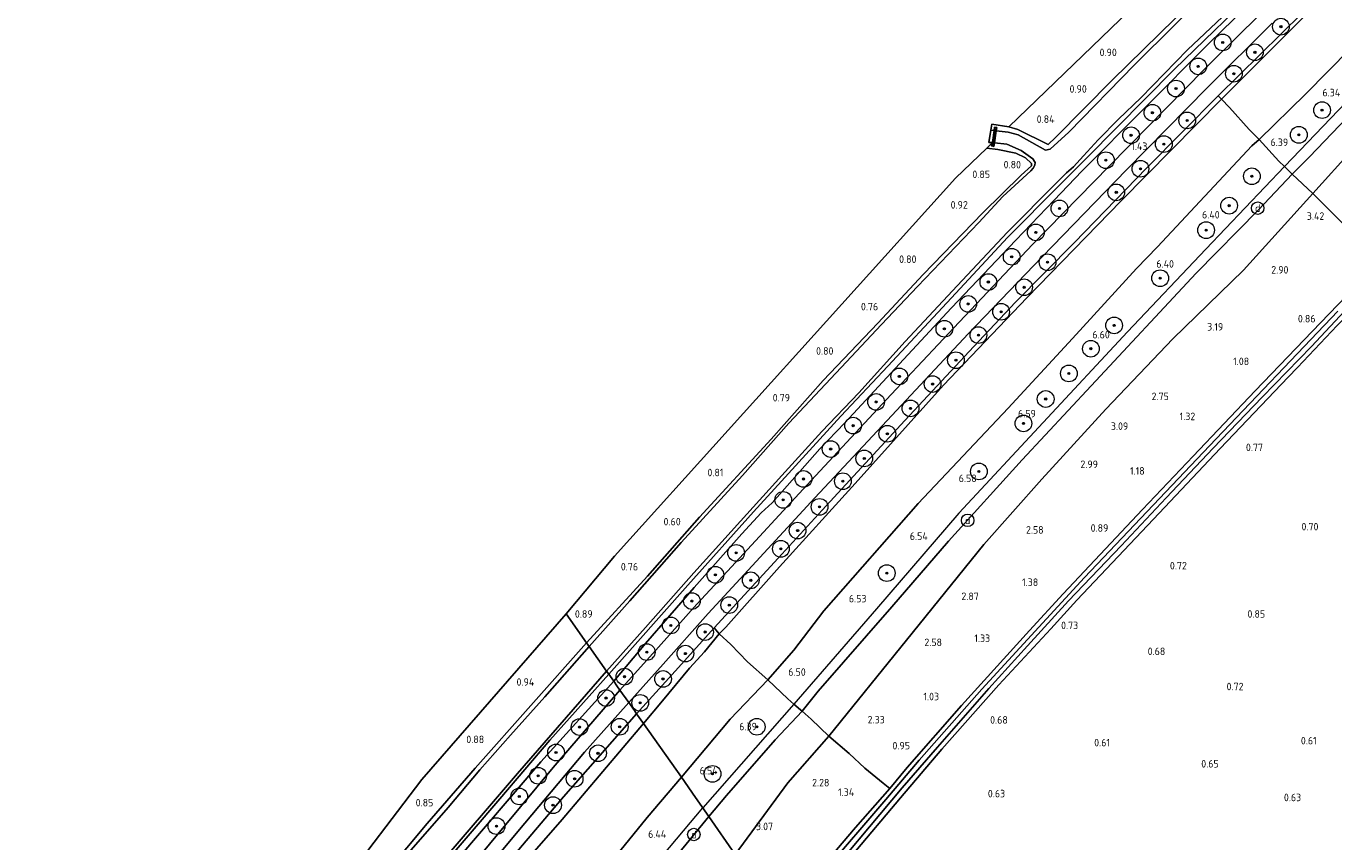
# Model space of a CAD drawing. Extents: x 130905 to 137824, y 412333 to 417928.
# Tile 161 of 256: x 133443 to 133756, y 415127 to 415322. Entities that reach past the tile are written whole.
import ezdxf
from ezdxf.enums import TextEntityAlignment as Align
from ezdxf.lldxf.tags import DXFTag

# ---------------------------------------------------------------- set-up
doc = ezdxf.new("R2010")
doc.units = 0
for name, color, linetype, lineweight in [('B-ME-GR-BOOM-S', 90, 'Continuous', 25), ('B-ME-GR-BOUWLAND_AKKERBOUW-GV', 80, 'Continuous', 13), ('B-ME-GR-GRAS-GV', 60, 'Continuous', 13), ('B-ME-GW-TALUD_KRUIN-G', 90, 'Continuous', 18), ('B-ME-GW-TALUD_TEEN-G', 90, 'Continuous', 18), ('B-ME-IE-MEUBILAIR_DIJKPAAL-S', 7, 'Continuous', 25), ('B-ME-IE-TERREINAFSCHEIDING_DOORGANG-G', 210, 'Continuous', 18), ('B-ME-IE-TERREINAFSCHEIDING_KUNSTMATIG_HEKWERK-G', 20, 'IE-TERREINAFSCHEIDING-KUNSTMATIG', 18), ('B-ME-KG-GRENS_OPNAME-G', 210, 'KG-OPNAME', 18), ('B-ME-KW-KUNSTWERK_STUW-G', 170, 'Continuous', 18), ('B-ME-KW-KUNSTWERK_STUW-GV', 170, 'Continuous', 18), ('B-ME-OG-WATER_SLOOT-G', 120, 'Continuous', 18), ('B-ME-OG-WATER_SLOOT-GV', 120, 'Continuous', 18), ('B-ME-VH-VERHARDING_ASFALT-GV', 252, 'Continuous', 18), ('B-ME-WH-WINTERBED-G', 150, 'WH-WINTERBED', 18), ('X-XX-AL-HOOGTELABEL-S', 7, 'Continuous', 25)]:
    doc.layers.add(name, color=color, linetype=linetype, lineweight=lineweight)
doc.styles.add('NLCS-ISO', font='NLCS-ISO.ttf')
doc.styles.add('NLCS-ISO-ANNOTATIVE-T18', font='NLCS-ISO.ttf', dxfattribs={"height": 1.8})
doc.styles.get("Standard").update_dxf_attribs({"font": 'arial.ttf'})
doc.linetypes.add('IE-TERREINAFSCHEIDING-KUNSTMATIG', pattern='A,4,[82,NLCS.SHX,S=0.75,R=90,X=0,Y=0],4,-2', length=10)
tags = doc.linetypes.add('KG-OPNAME', pattern='A,5.5,-2,["O",Standard,S=1.8,R=0,X=-0.5,Y=-0.9],-2,5.5,-2,[5,NLCS.SHX,S=0.75,R=0,X=0,Y=0],-2', length=19).pattern_tags.tags
tags[6] = DXFTag(74, 10)
tags = doc.linetypes.add('WH-WINTERBED', pattern='A,6,-3.5,["WB",Standard,S=1.8,R=0,X=-1.5,Y=-0.9],-3.5,6,-3.5,6,-3.5,6,-3.5,6,-3.5', length=51).pattern_tags.tags
tags[6] = DXFTag(74, 10)

# ---------------------------------------------------------------- blocks, each defined once
blk = doc.blocks.new('SAL-HOOGTELABEL-SO')
at = {"color": 0, "linetype": 'ByBlock', "lineweight": -2, "style": 'NLCS-ISO-ANNOTATIVE-T18'}
blk.add_attdef('HOOGTE', text='', height=1.8, dxfattribs=at).set_placement((2.79, 0), align=Align.RIGHT)
blk = doc.blocks.new('SGR-BOOM_01-SO')
at = {"linetype": 'ByBlock', "lineweight": 18}
h = blk.add_hatch(color=0, dxfattribs=at)
h.dxf.hatch_style = 1
edge = h.paths.add_edge_path()
edge.add_arc((0, 0), 0.25, 0, 360)
at = {"color": 0, "linetype": 'ByBlock', "lineweight": 18}
for radius in [2, 0.25]:
    blk.add_circle((0, 0), radius, dxfattribs=at)
blk = doc.blocks.new('SIE-DIJKPAAL-SO')
at = {"color": 0, "linetype": 'ByBlock', "lineweight": 18}
blk.add_circle((0, 0), 1.5, dxfattribs=at)
at = {"color": 0, "linetype": 'ByBlock', "lineweight": 18, "style": 'NLCS-ISO'}
blk.add_text('d', height=1.8, dxfattribs=at).set_placement((0, 0), align=Align.MIDDLE_CENTER)

msp = doc.modelspace()

# ---------------------------------------------------------------- linework, layer by layer
at = {"layer": 'B-ME-GR-BOUWLAND_AKKERBOUW-GV'}
msp.add_polyline3d([(133689.002, 415295.641, 0.689), (133687.315, 415294.028, 0.583), (133680.023, 415297.55, 0.741), (133677.84, 415298.223, 0.85), (133731.102, 415349.59, 0.898), (133735.974, 415342.485, 0.837), (133717.583, 415324.077, 0.659), (133702.725, 415309.44, 0.691)], close=True, dxfattribs=at)
at = {"layer": 'B-ME-GR-GRAS-GV'}
for points in [[(133751.082, 415327.135, 1.561), (133728.815, 415304.806, 1.518), (133728.006, 415305.659, 1.468), (133748.127, 415325.407, 1.506), (133763.159, 415339.714, 1.543), (133774.34, 415350.343, 1.543), (133791.361, 415366.21, 1.543), (133804.196, 415377.981, 1.456), (133820.339, 415392.799, 1.531), (133833.405, 415404.795, 1.518), (133834.008, 415403.991, 1.554), (133816.652, 415388.755, 1.538), (133790.882, 415364.976, 1.541), (133772.24, 415347.45, 1.587)], [(133748.899, 415306.001, 6.22), (133737.801, 415295.149, 6.248), (133735.426, 415297.593, 5.443), (133730.716, 415302.812, 2.668), (133728.815, 415304.806, 1.518), (133751.082, 415327.135, 1.561), (133772.24, 415347.45, 1.587), (133790.882, 415364.976, 1.541), (133816.652, 415388.755, 1.538), (133834.008, 415403.991, 1.554), (133841.064, 415394.111, 6.3), (133820.934, 415375.252, 6.402), (133801.082, 415356.997, 6.324), (133781.231, 415338.742, 6.246), (133765.065, 415322.371, 6.233)], [(133749.859, 415291.036, 6.242), (133745.711, 415286.847, 6.121), (133745.417, 415287.175, 6.121), (133743.867, 415288.7, 6.198), (133742.532, 415290.012, 6.265), (133737.801, 415295.149, 6.248), (133748.899, 415306.001, 6.22), (133765.065, 415322.371, 6.233), (133781.231, 415338.742, 6.246), (133801.082, 415356.997, 6.324), (133820.934, 415375.252, 6.402), (133841.064, 415394.111, 6.3), (133846.695, 415386.229, 6.389), (133832.289, 415373, 6.445), (133816.628, 415358.321, 6.282), (133800.968, 415343.642, 6.118), (133796.086, 415339.004, 6.103), (133775.798, 415318.485, 6.128), (133760.676, 415302.29, 6.214)], [(133760.367, 415292.972, 4.256), (133750.632, 415282.28, 4.331), (133745.711, 415286.847, 6.121), (133749.859, 415291.036, 6.242), (133760.676, 415302.29, 6.214), (133775.798, 415318.485, 6.128), (133796.086, 415339.004, 6.103), (133800.968, 415343.642, 6.118), (133816.628, 415358.321, 6.282), (133832.289, 415373, 6.445), (133846.695, 415386.229, 6.389), (133850.209, 415381.397, 4.318), (133828.548, 415361.554, 4.168), (133807.27, 415339.519, 3.618), (133788.224, 415321.113, 3.756), (133772.89, 415305.328, 4.043)], [(133610.105, 415178.447, 1.347), (133608.47, 415176.81, 1.245), (133607.256, 415178.288, 1.258), (133622.604, 415194.966, 1.349), (133633.148, 415206.458, 1.48), (133652.954, 415227.879, 1.559), (133669.46, 415245.643, 1.579), (133679.494, 415256.242, 1.589), (133693.471, 415270.438, 1.589), (133710.877, 415288.381, 1.595), (133728.006, 415305.659, 1.468), (133728.815, 415304.806, 1.518), (133704.801, 415280.533, 1.516), (133682.178, 415257.267, 1.606), (133662.245, 415236.333, 1.613), (133641.073, 415212.799, 1.45), (133622.939, 415192.869, 1.352)], [(133626.372, 415172.938, 6.229), (133620.132, 415165.809, 6.242), (133615.259, 415170.14, 4.507), (133611.251, 415174.244, 2.434), (133608.47, 415176.81, 1.245), (133610.105, 415178.447, 1.347), (133622.939, 415192.869, 1.352), (133641.073, 415212.799, 1.45), (133662.245, 415236.333, 1.613), (133682.178, 415257.267, 1.606), (133704.801, 415280.533, 1.516), (133728.815, 415304.806, 1.518), (133730.716, 415302.812, 2.668), (133735.426, 415297.593, 5.443), (133737.801, 415295.149, 6.248), (133736.075, 415293.642, 6.229), (133713.445, 415269.471, 6.407), (133708.45, 415264.262, 6.369), (133693.084, 415247.575, 6.365), (133677.718, 415230.888, 6.361), (133656.165, 415208.05, 6.285), (133633.546, 415182.305, 6.25)], [(133591.324, 415190.607, 0.512), (133576.724, 415174.633, 0.537), (133571.845, 415181.647, 0.75), (133583.417, 415195.446, 0.828), (133665.076, 415285.913, 0.765), (133672.573, 415293.144, 0.695), (133675.241, 415292.79, 0.771), (133679.535, 415291.882, 0.733), (133681.874, 415290.826, 0.649), (133683.324, 415289.405, 0.587), (133683.272, 415288.87, 0.599), (133680.815, 415286.637, 0.599), (133671.657, 415277.601, 0.712), (133657.375, 415262.837, 0.549), (133646.496, 415251.216, 0.599), (133633.367, 415237.462, 0.637), (133620.94, 415223.424, 0.512), (133603.744, 415204.735, 0.537)], [(133673.749, 415293.634, 0.849), (133674.272, 415293.547, 0.849), (133674.409, 415294.414, -0.176), (133677.394, 415294.103, -0.176), (133680.842, 415292.543, -0.176), (133683.606, 415290.521, -0.176), (133684.185, 415289.664, -0.176), (133684.097, 415289.025, -0.176), (133683.666, 415288.358, -0.176), (133683.16, 415287.706, -0.176), (133676.461, 415281.538, -0.176), (133670.674, 415275.299, -0.176), (133655.984, 415259.959, -0.176), (133647.333, 415250.894, -0.176), (133637.669, 415240.624, -0.176), (133625.205, 415227.247, -0.176), (133614.063, 415214.707, -0.176), (133599.377, 415198.73, -0.176), (133587.065, 415184.747, -0.176), (133577.381, 415173.817, -0.176), (133576.724, 415174.633, 0.537), (133591.324, 415190.607, 0.512), (133603.744, 415204.735, 0.537), (133620.94, 415223.424, 0.512), (133633.367, 415237.462, 0.637), (133646.496, 415251.216, 0.599), (133657.375, 415262.837, 0.549), (133671.657, 415277.601, 0.712), (133680.815, 415286.637, 0.599), (133683.272, 415288.87, 0.599), (133683.324, 415289.405, 0.587), (133681.874, 415290.826, 0.649), (133679.535, 415291.882, 0.733), (133675.241, 415292.79, 0.771), (133672.573, 415293.144, 0.695), (133673.941, 415294.463, -0.176)], [(133632.23, 415163.135, 6.281), (133628.335, 415158.311, 6.299), (133627.963, 415158.627, 6.301), (133626.401, 415159.995, 6.33), (133624.922, 415161.29, 6.358), (133620.132, 415165.809, 6.242), (133626.372, 415172.938, 6.229), (133633.546, 415182.305, 6.25), (133656.165, 415208.05, 6.285), (133677.718, 415230.888, 6.361), (133693.084, 415247.575, 6.365), (133708.45, 415264.262, 6.369), (133713.445, 415269.471, 6.407), (133736.075, 415293.642, 6.229), (133737.801, 415295.149, 6.248), (133742.532, 415290.012, 6.265), (133743.867, 415288.7, 6.198), (133745.417, 415287.175, 6.121), (133745.711, 415286.847, 6.121), (133737.652, 415278.315, 6.203), (133722.743, 415263.189, 6.225), (133697.595, 415236.229, 6.31), (133681.034, 415218.514, 6.339), (133663.416, 415199.008, 6.316), (133649.863, 415183.292, 6.25)], [(133653.335, 415175.281, 3.807), (133634.764, 415152.308, 3.384), (133630.503, 415156.406, 5.277), (133628.335, 415158.311, 6.299), (133632.23, 415163.135, 6.281), (133649.863, 415183.292, 6.25), (133663.416, 415199.008, 6.316), (133681.034, 415218.514, 6.339), (133697.595, 415236.229, 6.31), (133722.743, 415263.189, 6.225), (133737.652, 415278.315, 6.203), (133745.711, 415286.847, 6.121), (133750.632, 415282.28, 4.331), (133734.07, 415263.89, 4.093), (133717.132, 415247.441, 4.131), (133701.102, 415230.582, 4.206), (133685.791, 415213.874, 4.118), (133671.905, 415198.254, 4.231)], [(133394.481, 414953.262, 0.955), (133392.478, 414953.254, 1.016), (133416.989, 414983.892, 0.956), (133537.319, 415141.926, 0.89), (133571.845, 415181.647, 0.75), (133576.724, 415174.633, 0.537), (133563.395, 415159.651, 0.612), (133550.078, 415144.645, 0.612), (133538.596, 415131.404, 0.474), (133524.329, 415114.44, 0.499), (133515.643, 415104.02, 0.512), (133506.182, 415091.924, 0.499), (133495.909, 415079.635, 0.674), (133478.963, 415058.492, 0.744), (133459.797, 415033.548, 0.775), (133443.35, 415011.837, 0.757), (133427.069, 414989.707, 0.68), (133414.518, 414972.267, 0.691), (133400.16, 414953.283, 0.784)], [(133594.942, 415160.812, 1.293), (133590.369, 415155.341, 1.288), (133588.714, 415157.691, 1.319), (133599.469, 415169.523, 1.373), (133607.256, 415178.288, 1.258), (133608.47, 415176.81, 1.245), (133605.009, 415172.518, 1.354), (133601.356, 415168.624, 1.355)], [(133611.155, 415156.419, 6.217), (133599.429, 415142.475, 6.326), (133590.369, 415155.341, 1.288), (133594.942, 415160.812, 1.293), (133601.356, 415168.624, 1.355), (133605.009, 415172.518, 1.354), (133608.47, 415176.81, 1.245), (133611.251, 415174.244, 2.434), (133615.259, 415170.14, 4.507), (133620.132, 415165.809, 6.242)], [(133610.277, 415138.09, 6.279), (133606.048, 415133.076, 6.265), (133602.819, 415137.66, 6.473), (133599.429, 415142.475, 6.326), (133611.155, 415156.419, 6.217), (133620.132, 415165.809, 6.242), (133624.922, 415161.29, 6.358), (133626.401, 415159.995, 6.33), (133627.963, 415158.627, 6.301), (133628.335, 415158.311, 6.299), (133621.919, 415151.464, 6.353)], [(133624.951, 415141.168, 3.34), (133612.31, 415123.999, 3.065), (133606.048, 415133.076, 6.265), (133610.277, 415138.09, 6.279), (133621.919, 415151.464, 6.353), (133628.335, 415158.311, 6.299), (133630.503, 415156.406, 5.277), (133634.764, 415152.308, 3.384)], [(133641.15, 415130.422, 0.64), (133622.958, 415109.061, 0.698), (133618.599, 415115.251, 1.126), (133612.31, 415123.999, 3.065), (133624.951, 415141.168, 3.34), (133634.764, 415152.308, 3.384), (133639.594, 415148.16, 2.146), (133643.387, 415144.698, 1.186), (133647.774, 415141.095, 0.877), (133649.355, 415139.784, 0.658)]]:
    msp.add_polyline3d(points, close=True, dxfattribs=at)
for points in [[(133739.034, 415332.819, 0.576), (133717.519, 415312.027, 0.601), (133696.593, 415290.898, 0.539), (133689.925, 415284.155, 0.551), (133677.663, 415271.84, 0.589), (133663.012, 415256.046, 0.614), (133648.87, 415240.952, 0.539), (133637.66, 415228.921, 0.576), (133616.678, 415206.024, 0.326), (133600.979, 415188.509, 0.364), (133582.05, 415167.135, 0.518), (133581.525, 415167.881, -0.176), (133590.816, 415178.339, -0.176), (133602.387, 415191.454, -0.176), (133613.606, 415203.776, -0.176), (133623.462, 415214.761, -0.176), (133633.04, 415225.279, -0.176), (133641.903, 415234.558, -0.176), (133653.069, 415246.794, -0.176), (133665.514, 415260.13, -0.176), (133677.577, 415273.027, -0.176), (133689.343, 415284.903, -0.176), (133691.638, 415287.176, -0.176), (133693.319, 415288.614, -0.176), (133695.71, 415291.273, -0.176), (133699.243, 415295.137, -0.176), (133704.111, 415300.045, -0.176), (133709.471, 415305.163, -0.176), (133720.64, 415316.636, -0.176), (133745.617, 415340.266, -0.176)], [(133829.523, 415325.099, 0.739), (133823.102, 415319.147, 0.697), (133808.709, 415306.095, 0.725), (133791.854, 415290.49, 0.728), (133782.496, 415281.327, 0.735), (133779.312, 415278.257, 0.733), (133771.693, 415270.966, 0.721), (133766.846, 415266.262, 0.683), (133764.408, 415268.531, 0.836), (133761.789, 415271.342, 0.924), (133758.196, 415274.731, 2.162), (133750.632, 415282.28, 4.331), (133760.367, 415292.972, 4.256), (133772.89, 415305.328, 4.043), (133788.224, 415321.113, 3.756), (133807.27, 415339.519, 3.618)], [(133743.509, 415335.526, 1.316), (133725.854, 415318.243, 1.321), (133710.305, 415302.625, 1.357), (133695.316, 415287.614, 1.378), (133688.718, 415280.662, 1.336), (133679.526, 415271.059, 1.364), (133664.121, 415254.901, 1.481), (133654.679, 415244.738, 1.469), (133638.573, 415227.382, 1.474), (133632.572, 415221.104, 1.464), (133621.214, 415208.209, 1.397), (133618.58, 415205.83, 1.232), (133613.913, 415200.764, 1.314), (133602.515, 415187.926, 1.357), (133590.882, 415174.538, 1.413), (133583.241, 415165.464, 1.349), (133582.05, 415167.135, 0.518), (133600.979, 415188.509, 0.364), (133616.678, 415206.024, 0.326), (133637.66, 415228.921, 0.576), (133648.87, 415240.952, 0.539), (133663.012, 415256.046, 0.614), (133677.663, 415271.84, 0.589), (133689.925, 415284.155, 0.551), (133696.593, 415290.898, 0.539), (133717.519, 415312.027, 0.601), (133739.034, 415332.819, 0.576)], [(133743.353, 415330.282, 1.406), (133733.908, 415321.101, 1.343), (133724.689, 415312.056, 1.317), (133701.92, 415288.816, 1.373), (133683.565, 415270.058, 1.372), (133664.669, 415250.086, 1.388), (133649.702, 415234.127, 1.39), (133630.552, 415213.571, 1.385), (133610.452, 415191.836, 1.278), (133603.167, 415183.911, 1.298), (133593.967, 415173.617, 1.358), (133584.724, 415163.358, 1.391), (133584.018, 415164.361, 1.375), (133583.241, 415165.464, 1.349), (133590.882, 415174.538, 1.413), (133602.515, 415187.926, 1.357), (133613.913, 415200.764, 1.314), (133618.58, 415205.83, 1.232), (133621.214, 415208.209, 1.397), (133632.572, 415221.104, 1.464), (133638.573, 415227.382, 1.474), (133654.679, 415244.738, 1.469), (133664.121, 415254.901, 1.481), (133679.526, 415271.059, 1.364), (133688.718, 415280.662, 1.336), (133695.316, 415287.614, 1.378), (133710.305, 415302.625, 1.357), (133725.854, 415318.243, 1.321), (133743.509, 415335.526, 1.316)], [(133727.358, 415332.371, -0.176), (133707.951, 415313.067, -0.176), (133692.22, 415296.917, -0.176), (133687.733, 415292.876, -0.176), (133686.655, 415292.613, -0.176), (133680.089, 415296.337, -0.176), (133677.715, 415296.913, -0.176), (133674.859, 415297.268, -0.176), (133674.988, 415298.085, 0.912), (133674.465, 415298.171, 0.912), (133674.33, 415297.341, -0.176), (133673.58, 415297.427, -0.176), (133673.824, 415298.834, -0.176), (133677.84, 415298.223, 0.85), (133680.023, 415297.55, 0.741), (133687.315, 415294.028, 0.583), (133689.002, 415295.641, 0.689), (133702.725, 415309.44, 0.691), (133717.583, 415324.077, 0.659)], [(133748.127, 415325.407, 1.506), (133728.006, 415305.659, 1.468), (133710.877, 415288.381, 1.595), (133693.471, 415270.438, 1.589), (133679.494, 415256.242, 1.589), (133669.46, 415245.643, 1.579), (133652.954, 415227.879, 1.559), (133633.148, 415206.458, 1.48), (133622.604, 415194.966, 1.349), (133607.256, 415178.288, 1.258), (133599.469, 415169.523, 1.373), (133588.714, 415157.691, 1.319), (133588.188, 415158.439, 1.348), (133586.816, 415160.388, 1.362), (133595.083, 415169.6, 1.395), (133605.861, 415181.705, 1.326), (133616.407, 415193.069, 1.285), (133631.419, 415209.422, 1.355), (133649.84, 415229.125, 1.426), (133668.163, 415248.632, 1.434), (133685.854, 415267.055, 1.352), (133706.023, 415287.896, 1.393), (133725.336, 415307.518, 1.405), (133740.931, 415323.039, 1.385)], [(133640.347, 415123.87, 0.621), (133651.91, 415137.572, 0.628), (133661.852, 415149.22, 0.577), (133675.443, 415164.578, 0.596), (133687.926, 415178.005, 0.641), (133694.136, 415184.9, 0.739), (133712.52, 415204.32, 0.667), (133728.467, 415221.201, 0.598), (133744.761, 415238.258, 0.574), (133747.007, 415240.581, 0.463), (133756.499, 415250.672, 0.618), (133775.159, 415269.88, 0.66), (133781.072, 415275.795, 0.706), (133779.312, 415278.257, 0.733), (133782.496, 415281.327, 0.735), (133783.199, 415280.293, 0.642), (133784.78, 415279.196, 0.692), (133791.882, 415286.224, 0.678), (133811.104, 415304.049, 0.666), (133818.689, 415310.815, 0.703), (133831.715, 415322.611, 0.721)], [(133764.937, 415264.207, 0.812), (133752.494, 415251.328, 0.708), (133736.853, 415235.01, 0.621), (133722.011, 415219.394, 0.782), (133709.902, 415206.626, 0.787), (133690.864, 415186.395, 0.988), (133682.796, 415177.601, 0.622), (133666.492, 415159.701, 0.612), (133653.479, 415144.833, 0.705), (133649.355, 415139.784, 0.658), (133647.774, 415141.095, 0.877), (133643.387, 415144.698, 1.186), (133639.594, 415148.16, 2.146), (133634.764, 415152.308, 3.384), (133653.335, 415175.281, 3.807), (133671.905, 415198.254, 4.231), (133685.791, 415213.874, 4.118), (133701.102, 415230.582, 4.206), (133717.132, 415247.441, 4.131), (133734.07, 415263.89, 4.093), (133750.632, 415282.28, 4.331), (133758.196, 415274.731, 2.162)], [(133622.958, 415109.061, 0.698), (133641.15, 415130.422, 0.64), (133649.355, 415139.784, 0.658), (133653.479, 415144.833, 0.705), (133666.492, 415159.701, 0.612), (133682.796, 415177.601, 0.622), (133690.864, 415186.395, 0.988), (133709.902, 415206.626, 0.787), (133722.011, 415219.394, 0.782), (133736.853, 415235.01, 0.621), (133752.494, 415251.328, 0.708), (133764.937, 415264.207, 0.812)], [(133631.347, 415114.899, -0.143), (133652.309, 415139.951, -0.143), (133660.805, 415149.711, -0.143), (133673.098, 415163.71, -0.143), (133682.303, 415173.919, -0.143), (133692.187, 415184.712, -0.143), (133704.744, 415197.934, -0.143), (133715.536, 415209.365, -0.143), (133726.824, 415221.292, -0.143), (133738.503, 415233.521, -0.143), (133750.386, 415245.623, -0.143), (133759.356, 415255.265, -0.143)], [(133756.649, 415254.05, -0.143), (133725.919, 415221.833, -0.143), (133696.004, 415190.316, -0.143), (133671.367, 415163.542, -0.143), (133656.37, 415146.558, -0.143), (133648.443, 415137.134, -0.143), (133633.499, 415119.737, -0.143)], [(133756.499, 415250.672, 0.618), (133747.007, 415240.581, 0.463), (133744.761, 415238.258, 0.574), (133728.467, 415221.201, 0.598), (133712.52, 415204.32, 0.667), (133694.136, 415184.9, 0.739), (133687.926, 415178.005, 0.641), (133675.443, 415164.578, 0.596), (133661.852, 415149.22, 0.577), (133651.91, 415137.572, 0.628), (133640.347, 415123.87, 0.621)], [(133524.329, 415114.44, 0.499), (133538.596, 415131.404, 0.474), (133550.078, 415144.645, 0.612), (133563.395, 415159.651, 0.612), (133576.724, 415174.633, 0.537), (133577.381, 415173.817, -0.176), (133566.757, 415161.725, -0.176), (133558.521, 415152.541, -0.176), (133551.163, 415144.29, -0.176), (133543.578, 415135.279, -0.176), (133534.203, 415124.47, -0.176)], [(133442.433, 414996.322, -0.176), (133468.303, 415030.432, -0.176), (133491.706, 415060.777, -0.176), (133513.559, 415088.095, -0.176), (133540.978, 415120.976, -0.176), (133560.156, 415143.396, -0.176), (133581.525, 415167.881, -0.176), (133582.05, 415167.135, 0.518), (133567.97, 415151.364, 0.518), (133555.952, 415137.297, 0.518), (133542.233, 415121.305, 0.518), (133530.447, 415107.52, 0.518), (133522.9, 415098.018, 0.518), (133508.392, 415080.537, 0.468), (133493.003, 415061.246, 0.506), (133479.447, 415044.138, 0.481), (133468.396, 415029.398, 0.606), (133454.032, 415010.855, 0.406), (133443.644, 414996.971, 0.406), (133431.063, 414979.599, 0.418)], [(133431.063, 414979.599, 0.418), (133443.644, 414996.971, 0.406), (133454.032, 415010.855, 0.406), (133468.396, 415029.398, 0.606), (133479.447, 415044.138, 0.481), (133493.003, 415061.246, 0.506), (133508.392, 415080.537, 0.468), (133522.9, 415098.018, 0.518), (133530.447, 415107.52, 0.518), (133542.233, 415121.305, 0.518), (133555.952, 415137.297, 0.518), (133567.97, 415151.364, 0.518), (133582.05, 415167.135, 0.518), (133583.241, 415165.464, 1.349), (133565.796, 415146.194, 1.638), (133545.423, 415122.394, 1.548), (133527.505, 415100.187, 1.469), (133514.632, 415085.922, 1.475), (133500.102, 415067.459, 1.434), (133478.551, 415040.18, 1.452), (133467.941, 415026.411, 1.469), (133448.05, 414999.632, 1.505), (133425.076, 414968.276, 1.599)], [(133425.076, 414968.276, 1.599), (133448.05, 414999.632, 1.505), (133467.941, 415026.411, 1.469), (133478.551, 415040.18, 1.452), (133500.102, 415067.459, 1.434), (133514.632, 415085.922, 1.475), (133527.505, 415100.187, 1.469), (133545.423, 415122.394, 1.548), (133565.796, 415146.194, 1.638), (133583.241, 415165.464, 1.349), (133584.018, 415164.361, 1.375), (133584.724, 415163.358, 1.391), (133568.718, 415144.793, 1.462), (133549.561, 415121.759, 1.523), (133531.841, 415100.461, 1.535), (133518.025, 415083.696, 1.5), (133505.004, 415067.659, 1.464), (133485.839, 415043.294, 1.474), (133468.761, 415021.354, 1.44), (133454.005, 415001.32, 1.495), (133440.178, 414982.343, 1.541)], [(133440.358, 414976.951, 1.551), (133460.315, 415004.033, 1.563), (133480.042, 415030.375, 1.515), (133501.149, 415057.556, 1.531), (133522.22, 415083.321, 1.543), (133541.921, 415107.441, 1.535), (133561.928, 415131.52, 1.521), (133576.274, 415148.506, 1.38), (133586.816, 415160.388, 1.362), (133588.188, 415158.439, 1.348), (133588.714, 415157.691, 1.319), (133571.223, 415137.836, 1.352), (133551.583, 415114.637, 1.322), (133540.27, 415101.016, 1.387), (133527.288, 415085.06, 1.448), (133514.306, 415069.104, 1.508), (133495.009, 415045.203, 1.418), (133484.748, 415031.485, 1.382), (133469.34, 415011.101, 1.496), (133445.614, 414979.11, 1.569), (133427.125, 414954.513, 1.539)], [(133427.125, 414954.513, 1.539), (133445.614, 414979.11, 1.569), (133469.34, 415011.101, 1.496), (133484.748, 415031.485, 1.382), (133495.009, 415045.203, 1.418), (133514.306, 415069.104, 1.508), (133527.288, 415085.06, 1.448), (133540.27, 415101.016, 1.387), (133551.583, 415114.637, 1.322), (133571.223, 415137.836, 1.352), (133588.714, 415157.691, 1.319), (133590.369, 415155.341, 1.288), (133570.895, 415132.406, 1.351), (133557.676, 415117.171, 1.386), (133546.827, 415103.407, 1.438), (133528.215, 415081.183, 1.401), (133517.545, 415067.713, 1.389), (133500.121, 415046.023, 1.384), (133492.036, 415035.886, 1.317), (133476.053, 415015.526, 1.33), (133458.983, 414992.629, 1.461), (133441.698, 414969.368, 1.596)], [(133441.698, 414969.368, 1.596), (133458.983, 414992.629, 1.461), (133476.053, 415015.526, 1.33), (133492.036, 415035.886, 1.317), (133500.121, 415046.023, 1.384), (133517.545, 415067.713, 1.389), (133528.215, 415081.183, 1.401), (133546.827, 415103.407, 1.438), (133557.676, 415117.171, 1.386), (133570.895, 415132.406, 1.351), (133590.369, 415155.341, 1.288), (133599.429, 415142.475, 6.326), (133591.235, 415132.859, 6.383), (133572.659, 415109.913, 6.359), (133550.24, 415083.353, 6.275), (133528.552, 415055.871, 6.284), (133507.083, 415028.842, 6.316), (133500.352, 415019.825, 6.451), (133475.778, 414988.8, 6.323), (133458.223, 414967.083, 6.437), (133436.447, 414938.171, 6.397)], [(133436.447, 414938.171, 6.397), (133458.223, 414967.083, 6.437), (133475.778, 414988.8, 6.323), (133500.352, 415019.825, 6.451), (133507.083, 415028.842, 6.316), (133528.552, 415055.871, 6.284), (133550.24, 415083.353, 6.275), (133572.659, 415109.913, 6.359), (133591.235, 415132.859, 6.383), (133599.429, 415142.475, 6.326), (133602.819, 415137.66, 6.473), (133606.048, 415133.076, 6.265), (133589.315, 415112.755, 6.304), (133572.582, 415092.435, 6.343), (133557.087, 415073.06, 6.259), (133533.777, 415043.649, 6.22), (133511.823, 415016.089, 6.267), (133490.08, 414987.863, 6.294), (133472.004, 414964.966, 6.435), (133456.164, 414944.13, 6.37), (133443.247, 414926.754, 6.474), (133426.331, 414903.88, 6.355)], [(133426.331, 414903.88, 6.355), (133443.247, 414926.754, 6.474), (133456.164, 414944.13, 6.37), (133472.004, 414964.966, 6.435), (133490.08, 414987.863, 6.294), (133511.823, 415016.089, 6.267), (133533.777, 415043.649, 6.22), (133557.087, 415073.06, 6.259), (133572.582, 415092.435, 6.343), (133589.315, 415112.755, 6.304), (133606.048, 415133.076, 6.265), (133612.31, 415123.999, 3.065), (133595.272, 415101.877, 2.715), (133581.14, 415084.808, 2.69), (133564.596, 415063.83, 2.515), (133551.198, 415044.655, 2.365), (133542.468, 415032.742, 2.277), (133526.759, 415013.297, 2.327), (133508.202, 414989.201, 2.177), (133491.157, 414967.953, 2.452), (133472.269, 414945.365, 2.752), (133455.427, 414925.573, 3.102), (133438.962, 414902.767, 3.09)]]:
    msp.add_polyline3d(points, dxfattribs=at)
at = {"layer": 'B-ME-GW-TALUD_KRUIN-G'}
for points in [[(133841.064, 415394.111, 6.3), (133820.934, 415375.252, 6.402), (133801.082, 415356.997, 6.324), (133781.231, 415338.742, 6.246), (133765.065, 415322.371, 6.233), (133748.899, 415306.001, 6.22), (133737.801, 415295.149, 6.248), (133736.075, 415293.642, 6.229), (133713.445, 415269.471, 6.407), (133708.45, 415264.262, 6.369), (133693.084, 415247.575, 6.365), (133677.718, 415230.888, 6.361), (133656.165, 415208.05, 6.285), (133633.546, 415182.305, 6.25), (133626.372, 415172.938, 6.229), (133620.132, 415165.809, 6.242), (133611.155, 415156.419, 6.217), (133599.429, 415142.475, 6.326)], [(133606.048, 415133.076, 6.265), (133610.277, 415138.09, 6.279), (133621.919, 415151.464, 6.353), (133628.335, 415158.311, 6.299), (133632.23, 415163.135, 6.281), (133649.863, 415183.292, 6.25), (133663.416, 415199.008, 6.316), (133681.034, 415218.514, 6.339), (133697.595, 415236.229, 6.31), (133722.743, 415263.189, 6.225), (133737.652, 415278.315, 6.203), (133745.711, 415286.847, 6.121), (133749.859, 415291.036, 6.242), (133760.676, 415302.29, 6.214), (133775.798, 415318.485, 6.128), (133796.086, 415339.004, 6.103), (133800.968, 415343.642, 6.118), (133816.628, 415358.321, 6.282), (133832.289, 415373, 6.445), (133846.695, 415386.229, 6.389)], [(133748.556, 415353.997, 1.226), (133750.353, 415352.941, 1.161), (133752.349, 415350.703, 1.175), (133753.679, 415348.682, 1.191), (133754.227, 415347.226, 1.235), (133754.196, 415345.621, 1.285), (133753.516, 415344.759, 1.311), (133743.509, 415335.526, 1.316), (133725.854, 415318.243, 1.321), (133710.305, 415302.625, 1.357), (133695.316, 415287.614, 1.378), (133688.718, 415280.662, 1.336), (133679.526, 415271.059, 1.364), (133664.121, 415254.901, 1.481), (133654.679, 415244.738, 1.469), (133638.573, 415227.382, 1.474), (133632.572, 415221.104, 1.464), (133621.214, 415208.209, 1.397), (133618.58, 415205.83, 1.232), (133613.913, 415200.764, 1.314), (133602.515, 415187.926, 1.357), (133590.882, 415174.538, 1.413), (133583.241, 415165.464, 1.349)], [(133583.241, 415165.464, 1.349), (133565.796, 415146.194, 1.638), (133545.423, 415122.394, 1.548), (133527.505, 415100.187, 1.469), (133514.632, 415085.922, 1.475), (133500.102, 415067.459, 1.434), (133478.551, 415040.18, 1.452), (133467.941, 415026.411, 1.469), (133448.05, 414999.632, 1.505), (133425.076, 414968.276, 1.599), (133411.72, 414949.33, 1.477), (133401.407, 414935.534, 1.456), (133397.019, 414929.035, 1.405), (133381.987, 414908.145, 1.362), (133365.152, 414886.011, 1.324)], [(133599.429, 415142.475, 6.326), (133591.235, 415132.859, 6.383), (133572.659, 415109.913, 6.359), (133550.24, 415083.353, 6.275), (133528.552, 415055.871, 6.284), (133507.083, 415028.842, 6.316), (133500.352, 415019.825, 6.451), (133475.778, 414988.8, 6.323), (133458.223, 414967.083, 6.437), (133436.447, 414938.171, 6.397), (133416.911, 414911.77, 6.427), (133408.747, 414900.362, 6.46), (133402.136, 414891.124, 6.488), (133381.367, 414861.14, 6.434)], [(133387.977, 414851.003, 6.291), (133403.075, 414872.561, 6.456), (133415.616, 414890.23, 6.424), (133418.39, 414894.057, 6.43), (133426.331, 414903.88, 6.355), (133443.247, 414926.754, 6.474), (133456.164, 414944.13, 6.37), (133472.004, 414964.966, 6.435), (133490.08, 414987.863, 6.294), (133511.823, 415016.089, 6.267), (133533.777, 415043.649, 6.22), (133557.087, 415073.06, 6.259), (133572.582, 415092.435, 6.343), (133589.315, 415112.755, 6.304), (133606.048, 415133.076, 6.265)]]:
    msp.add_polyline3d(points, dxfattribs=at)
at = {"layer": 'B-ME-GW-TALUD_TEEN-G'}
for points in [[(133590.369, 415155.341, 1.288), (133594.942, 415160.812, 1.293), (133601.356, 415168.624, 1.355), (133605.009, 415172.518, 1.354), (133608.47, 415176.81, 1.245), (133610.105, 415178.447, 1.347), (133622.939, 415192.869, 1.352), (133641.073, 415212.799, 1.45), (133662.245, 415236.333, 1.613), (133682.178, 415257.267, 1.606), (133704.801, 415280.533, 1.516), (133728.815, 415304.806, 1.518), (133751.082, 415327.135, 1.561), (133772.24, 415347.45, 1.587), (133790.882, 415364.976, 1.541), (133816.652, 415388.755, 1.538), (133834.008, 415403.991, 1.554)], [(133612.31, 415123.999, 3.065), (133624.951, 415141.168, 3.34), (133634.764, 415152.308, 3.384), (133653.335, 415175.281, 3.807), (133671.905, 415198.254, 4.231), (133685.791, 415213.874, 4.118), (133701.102, 415230.582, 4.206), (133717.132, 415247.441, 4.131), (133734.07, 415263.89, 4.093), (133750.632, 415282.28, 4.331), (133760.367, 415292.972, 4.256), (133772.89, 415305.328, 4.043), (133788.224, 415321.113, 3.756), (133807.27, 415339.519, 3.618), (133828.548, 415361.554, 4.168), (133850.209, 415381.397, 4.318)], [(133590.369, 415155.341, 1.288), (133570.895, 415132.406, 1.351), (133557.676, 415117.171, 1.386), (133546.827, 415103.407, 1.438), (133528.215, 415081.183, 1.401), (133517.545, 415067.713, 1.389), (133500.121, 415046.023, 1.384), (133492.036, 415035.886, 1.317), (133476.053, 415015.526, 1.33), (133458.983, 414992.629, 1.461), (133441.698, 414969.368, 1.596), (133419.981, 414940.218, 1.57), (133411.037, 414928.773, 1.668), (133401.983, 414916.843, 1.552), (133396.858, 414909.657, 1.566), (133383.914, 414892.378, 1.503), (133372.132, 414875.306, 1.521)]]:
    msp.add_polyline3d(points, dxfattribs=at)
at = {"layer": 'B-ME-IE-TERREINAFSCHEIDING_DOORGANG-G'}
for points in [[(133742.532, 415290.012, 6.265), (133743.867, 415288.7, 6.198), (133745.417, 415287.175, 6.121)], [(133624.922, 415161.29, 6.358), (133626.401, 415159.995, 6.33), (133627.963, 415158.627, 6.301)], [(133643.387, 415144.698, 1.186), (133647.774, 415141.095, 0.877)]]:
    msp.add_polyline3d(points, dxfattribs=at)
at = {"layer": 'B-ME-IE-TERREINAFSCHEIDING_KUNSTMATIG_HEKWERK-G'}
for points in [[(133735.426, 415297.593, 5.443), (133730.716, 415302.812, 2.668), (133728.815, 415304.806, 1.518), (133728.006, 415305.659, 1.468), (133748.127, 415325.407, 1.506), (133763.159, 415339.714, 1.543), (133774.34, 415350.343, 1.543), (133791.361, 415366.21, 1.543), (133804.196, 415377.981, 1.456), (133820.339, 415392.799, 1.531), (133833.405, 415404.795, 1.518)], [(133588.714, 415157.691, 1.319), (133599.469, 415169.523, 1.373), (133607.256, 415178.288, 1.258), (133622.604, 415194.966, 1.349), (133633.148, 415206.458, 1.48), (133652.954, 415227.879, 1.559), (133669.46, 415245.643, 1.579), (133679.494, 415256.242, 1.589), (133693.471, 415270.438, 1.589), (133710.877, 415288.381, 1.595), (133728.006, 415305.659, 1.468)], [(133735.426, 415297.593, 5.443), (133737.801, 415295.149, 6.248), (133742.532, 415290.012, 6.265)], [(133745.417, 415287.175, 6.121), (133745.711, 415286.847, 6.121), (133750.632, 415282.28, 4.331), (133758.196, 415274.731, 2.162), (133761.789, 415271.342, 0.924)], [(133624.922, 415161.29, 6.358), (133620.132, 415165.809, 6.242), (133615.259, 415170.14, 4.507), (133611.251, 415174.244, 2.434), (133608.47, 415176.81, 1.245), (133607.256, 415178.288, 1.258)], [(133627.963, 415158.627, 6.301), (133628.335, 415158.311, 6.299), (133630.503, 415156.406, 5.277), (133634.764, 415152.308, 3.384), (133639.594, 415148.16, 2.146), (133643.387, 415144.698, 1.186)], [(133395.506, 414910.763, 1.623), (133407.291, 414927.133, 1.566), (133427.125, 414954.513, 1.539), (133445.614, 414979.11, 1.569), (133469.34, 415011.101, 1.496), (133484.748, 415031.485, 1.382), (133495.009, 415045.203, 1.418), (133514.306, 415069.104, 1.508), (133527.288, 415085.06, 1.448), (133540.27, 415101.016, 1.387), (133551.583, 415114.637, 1.322), (133571.223, 415137.836, 1.352), (133588.714, 415157.691, 1.319)], [(133647.774, 415141.095, 0.877), (133649.355, 415139.784, 0.658)]]:
    msp.add_polyline3d(points, dxfattribs=at)
at = {"layer": 'B-ME-KG-GRENS_OPNAME-G'}
for points in [[(133815.859, 415429.399, 0.775), (133747.401, 415365.31, 1.189), (133731.102, 415349.59, 0.898), (133677.84, 415298.223, 0.85), (133673.824, 415298.834, -0.176), (133673.58, 415297.427, -0.176), (133673.066, 415294.466, -0.176), (133673.941, 415294.463, -0.176), (133672.573, 415293.144, 0.695), (133665.076, 415285.913, 0.765), (133583.417, 415195.446, 0.828), (133571.845, 415181.647, 0.75)], [(133571.845, 415181.647, 0.75), (133537.319, 415141.926, 0.89), (133416.989, 414983.892, 0.956), (133392.478, 414953.254, 1.016), (133353.271, 414904.233, 1.122)]]:
    msp.add_polyline3d(points, dxfattribs=at)
at = {"layer": 'B-ME-KW-KUNSTWERK_STUW-G'}
msp.add_polyline3d([(133674.748, 415297.979, 0.908), (133674.071, 415293.69, 0.849)], dxfattribs=at)
at = {"layer": 'B-ME-KW-KUNSTWERK_STUW-GV'}
msp.add_polyline3d([(133674.409, 415294.414, -0.176), (133674.272, 415293.547, 0.849), (133673.749, 415293.634, 0.849), (133673.941, 415294.463, -0.176), (133674.33, 415297.341, -0.176), (133674.465, 415298.171, 0.912), (133674.988, 415298.085, 0.912), (133674.859, 415297.268, -0.176)], close=True, dxfattribs=at)
at = {"layer": 'B-ME-OG-WATER_SLOOT-G'}
for points in [[(133677.84, 415298.223, 0.85), (133680.023, 415297.55, 0.741), (133687.315, 415294.028, 0.583), (133689.002, 415295.641, 0.689), (133702.725, 415309.44, 0.691), (133717.583, 415324.077, 0.659), (133735.974, 415342.485, 0.837), (133746.118, 415353.226, 1.146), (133748.556, 415353.997, 1.226), (133750.194, 415351.96, 0.976), (133752.544, 415348.456, 0.789), (133752.893, 415346.219, 0.639), (133751.042, 415343.906, 0.489), (133739.034, 415332.819, 0.576), (133717.519, 415312.027, 0.601), (133696.593, 415290.898, 0.539), (133689.925, 415284.155, 0.551), (133677.663, 415271.84, 0.589), (133663.012, 415256.046, 0.614), (133648.87, 415240.952, 0.539), (133637.66, 415228.921, 0.576), (133616.678, 415206.024, 0.326), (133600.979, 415188.509, 0.364), (133582.05, 415167.135, 0.518)], [(133672.573, 415293.144, 0.695), (133675.241, 415292.79, 0.771), (133679.535, 415291.882, 0.733), (133681.874, 415290.826, 0.649), (133683.324, 415289.405, 0.587), (133683.272, 415288.87, 0.599), (133680.815, 415286.637, 0.599), (133671.657, 415277.601, 0.712), (133657.375, 415262.837, 0.549), (133646.496, 415251.216, 0.599), (133633.367, 415237.462, 0.637), (133620.94, 415223.424, 0.512), (133603.744, 415204.735, 0.537), (133591.324, 415190.607, 0.512), (133576.724, 415174.633, 0.537)], [(133622.958, 415109.061, 0.698), (133641.15, 415130.422, 0.64), (133649.355, 415139.784, 0.658), (133653.479, 415144.833, 0.705), (133666.492, 415159.701, 0.612), (133682.796, 415177.601, 0.622), (133690.864, 415186.395, 0.988), (133709.902, 415206.626, 0.787), (133722.011, 415219.394, 0.782), (133736.853, 415235.01, 0.621), (133752.494, 415251.328, 0.708), (133764.937, 415264.207, 0.812), (133766.846, 415266.262, 0.683), (133771.693, 415270.966, 0.721), (133779.312, 415278.257, 0.733)], [(133779.312, 415278.257, 0.733), (133781.072, 415275.795, 0.706), (133775.159, 415269.88, 0.66), (133756.499, 415250.672, 0.618), (133747.007, 415240.581, 0.463), (133744.761, 415238.258, 0.574), (133728.467, 415221.201, 0.598), (133712.52, 415204.32, 0.667), (133694.136, 415184.9, 0.739), (133687.926, 415178.005, 0.641), (133675.443, 415164.578, 0.596), (133661.852, 415149.22, 0.577), (133651.91, 415137.572, 0.628), (133640.347, 415123.87, 0.621), (133625.127, 415105.98, 0.674)], [(133358.563, 414896.012, 0.812), (133365.4, 414905.796, 0.97), (133383.36, 414930.703, 0.973), (133400.16, 414953.283, 0.784), (133414.518, 414972.267, 0.691), (133427.069, 414989.707, 0.68), (133443.35, 415011.837, 0.757), (133459.797, 415033.548, 0.775), (133478.963, 415058.492, 0.744), (133495.909, 415079.635, 0.674), (133506.182, 415091.924, 0.499), (133515.643, 415104.02, 0.512), (133524.329, 415114.44, 0.499), (133538.596, 415131.404, 0.474), (133550.078, 415144.645, 0.612), (133563.395, 415159.651, 0.612), (133576.724, 415174.633, 0.537)], [(133364.041, 414887.727, 0.468), (133379.095, 414908.299, 0.418), (133391.532, 414925.149, 0.543), (133403.24, 414941.281, 0.418), (133416.457, 414959.271, 0.406), (133431.063, 414979.599, 0.418), (133443.644, 414996.971, 0.406), (133454.032, 415010.855, 0.406), (133468.396, 415029.398, 0.606), (133479.447, 415044.138, 0.481), (133493.003, 415061.246, 0.506), (133508.392, 415080.537, 0.468), (133522.9, 415098.018, 0.518), (133530.447, 415107.52, 0.518), (133542.233, 415121.305, 0.518), (133555.952, 415137.297, 0.518), (133567.97, 415151.364, 0.518), (133582.05, 415167.135, 0.518)]]:
    msp.add_polyline3d(points, dxfattribs=at)
at = {"layer": 'B-ME-OG-WATER_SLOOT-GV'}
for points in [[(133745.617, 415340.266, -0.176), (133720.64, 415316.636, -0.176), (133709.471, 415305.163, -0.176), (133704.111, 415300.045, -0.176), (133699.243, 415295.137, -0.176), (133695.71, 415291.273, -0.176), (133693.319, 415288.614, -0.176), (133691.638, 415287.176, -0.176), (133689.343, 415284.903, -0.176), (133677.577, 415273.027, -0.176), (133665.514, 415260.13, -0.176), (133653.069, 415246.794, -0.176), (133641.903, 415234.558, -0.176), (133633.04, 415225.279, -0.176), (133623.462, 415214.761, -0.176), (133613.606, 415203.776, -0.176), (133602.387, 415191.454, -0.176), (133590.816, 415178.339, -0.176), (133581.525, 415167.881, -0.176), (133577.381, 415173.817, -0.176), (133587.065, 415184.747, -0.176), (133599.377, 415198.73, -0.176), (133614.063, 415214.707, -0.176), (133625.205, 415227.247, -0.176), (133637.669, 415240.624, -0.176), (133647.333, 415250.894, -0.176), (133655.984, 415259.959, -0.176), (133670.674, 415275.299, -0.176), (133676.461, 415281.538, -0.176), (133683.16, 415287.706, -0.176), (133683.666, 415288.358, -0.176), (133684.097, 415289.025, -0.176), (133684.185, 415289.664, -0.176), (133683.606, 415290.521, -0.176), (133680.842, 415292.543, -0.176), (133677.394, 415294.103, -0.176), (133674.409, 415294.414, -0.176), (133674.859, 415297.268, -0.176), (133677.715, 415296.913, -0.176), (133680.089, 415296.337, -0.176), (133686.655, 415292.613, -0.176), (133687.733, 415292.876, -0.176), (133692.22, 415296.917, -0.176), (133707.951, 415313.067, -0.176), (133727.358, 415332.371, -0.176)], [(133759.356, 415255.265, -0.143), (133750.386, 415245.623, -0.143), (133738.503, 415233.521, -0.143), (133726.824, 415221.292, -0.143), (133715.536, 415209.365, -0.143), (133704.744, 415197.934, -0.143), (133692.187, 415184.712, -0.143), (133682.303, 415173.919, -0.143), (133673.098, 415163.71, -0.143), (133660.805, 415149.711, -0.143), (133652.309, 415139.951, -0.143), (133631.347, 415114.899, -0.143)], [(133633.499, 415119.737, -0.143), (133648.443, 415137.134, -0.143), (133656.37, 415146.558, -0.143), (133671.367, 415163.542, -0.143), (133696.004, 415190.316, -0.143), (133725.919, 415221.833, -0.143), (133756.649, 415254.05, -0.143)], [(133436.196, 414998.647, -0.176), (133443.233, 415008.57, -0.176), (133450.003, 415017.345, -0.176), (133455.282, 415024.639, -0.176), (133461.659, 415033.055, -0.176), (133467.973, 415041.77, -0.176), (133475.783, 415052.137, -0.176), (133486.167, 415065.619, -0.176), (133499.832, 415083.027, -0.176), (133516.452, 415103.727, -0.176), (133531.755, 415121.79, -0.176), (133534.203, 415124.47, -0.176), (133543.578, 415135.279, -0.176), (133551.163, 415144.29, -0.176), (133558.521, 415152.541, -0.176), (133566.757, 415161.725, -0.176), (133577.381, 415173.817, -0.176), (133581.525, 415167.881, -0.176), (133560.156, 415143.396, -0.176), (133540.978, 415120.976, -0.176), (133513.559, 415088.095, -0.176), (133491.706, 415060.777, -0.176), (133468.303, 415030.432, -0.176), (133442.433, 414996.322, -0.176)]]:
    msp.add_polyline3d(points, dxfattribs=at)
msp.add_polyline3d([(133674.33, 415297.341, -0.176), (133673.941, 415294.463, -0.176), (133673.066, 415294.466, -0.176), (133673.58, 415297.427, -0.176)], close=True, dxfattribs=at)
at = {"layer": 'B-ME-VH-VERHARDING_ASFALT-GV'}
for points in [[(133740.931, 415323.039, 1.385), (133725.336, 415307.518, 1.405), (133706.023, 415287.896, 1.393), (133685.854, 415267.055, 1.352), (133668.163, 415248.632, 1.434), (133649.84, 415229.125, 1.426), (133631.419, 415209.422, 1.355), (133616.407, 415193.069, 1.285), (133605.861, 415181.705, 1.326), (133595.083, 415169.6, 1.395), (133586.816, 415160.388, 1.362), (133584.724, 415163.358, 1.391), (133593.967, 415173.617, 1.358), (133603.167, 415183.911, 1.298), (133610.452, 415191.836, 1.278), (133630.552, 415213.571, 1.385), (133649.702, 415234.127, 1.39), (133664.669, 415250.086, 1.388), (133683.565, 415270.058, 1.372), (133701.92, 415288.816, 1.373), (133724.689, 415312.056, 1.317), (133733.908, 415321.101, 1.343), (133743.353, 415330.282, 1.406)], [(133440.178, 414982.343, 1.541), (133454.005, 415001.32, 1.495), (133468.761, 415021.354, 1.44), (133485.839, 415043.294, 1.474), (133505.004, 415067.659, 1.464), (133518.025, 415083.696, 1.5), (133531.841, 415100.461, 1.535), (133549.561, 415121.759, 1.523), (133568.718, 415144.793, 1.462), (133584.724, 415163.358, 1.391), (133586.816, 415160.388, 1.362), (133576.274, 415148.506, 1.38), (133561.928, 415131.52, 1.521), (133541.921, 415107.441, 1.535), (133522.22, 415083.321, 1.543), (133501.149, 415057.556, 1.531), (133480.042, 415030.375, 1.515), (133460.315, 415004.033, 1.563), (133440.358, 414976.951, 1.551)]]:
    msp.add_polyline3d(points, dxfattribs=at)
at = {"layer": 'B-ME-WH-WINTERBED-G'}
for points in [[(133845.425, 415388.006, 6.423), (133826.751, 415371.255, 6.264), (133808.077, 415354.505, 6.105), (133777.178, 415323.402, 6.072), (133760.522, 415306.051, 6.135), (133743.867, 415288.7, 6.198), (133725.077, 415268.927, 6.288), (133706.288, 415249.154, 6.378), (133686.099, 415227.418, 6.396), (133665.911, 415205.683, 6.414), (133646.156, 415182.839, 6.372), (133626.401, 415159.995, 6.33), (133604.599, 415135.132, 6.358)], [(133386.431, 414853.374, 6.392), (133396.497, 414867.017, 6.518), (133406.344, 414880.807, 6.529), (133416.577, 414895.257, 6.526), (133433.594, 414918.178, 6.49), (133452.486, 414942.994, 6.551), (133475.686, 414973.781, 6.503), (133497.399, 415001.836, 6.371), (133519.381, 415029.845, 6.337), (133542.536, 415058.804, 6.281), (133564.758, 415086.745, 6.259), (133587.305, 415114.679, 6.397), (133604.599, 415135.132, 6.358)]]:
    msp.add_polyline3d(points, dxfattribs=at)

# ---------------------------------------------------------------- block references
at = {"layer": 'B-ME-GR-BOOM-S'}
for p in [(133743.03, 415322.199, 1.456), (133729.087, 415318.419, 1.498), (133736.803, 415316.066, 1.368), (133723.229, 415312.692, 1.486), (133731.761, 415310.933, 1.43), (133717.901, 415307.391, 1.498), (133712.248, 415301.593, 1.398), (133752.881, 415302.224, 6.206), (133720.593, 415299.741, 1.512), (133707.135, 415296.199, 1.461), (133714.987, 415294.079, 1.462), (133747.317, 415296.299, 6.206), (133701.115, 415290.223, 1.424), (133709.39, 415288.167, 1.424), (133736.076, 415286.377, 6.368), (133703.601, 415282.53, 1.499), (133689.979, 415278.682, 1.424), (133730.624, 415279.346, 6.318), (133684.327, 415272.941, 1.511), (133725.118, 415273.478, 6.38), (133678.548, 415267.11, 1.474), (133687.139, 415265.802, 1.562), (133672.96, 415261.06, 1.511), (133681.529, 415259.798, 1.662), (133714.109, 415261.969, 6.456), (133668.145, 415255.81, 1.474), (133676.023, 415253.93, 1.612), (133703.079, 415250.677, 6.53), (133662.421, 415249.865, 1.511), (133670.577, 415248.346, 1.649), (133697.52, 415245.095, 6.543), (133665.195, 415242.339, 1.612), (133651.641, 415238.468, 1.498), (133692.241, 415239.167, 6.53), (133659.611, 415236.632, 1.699), (133646.086, 415232.349, 1.474), (133686.686, 415233.049, 6.556), (133654.31, 415230.806, 1.624), (133640.571, 415226.675, 1.511), (133681.363, 415227.212, 6.556), (133648.767, 415224.722, 1.586), (133635.193, 415221.067, 1.461), (133643.249, 415218.82, 1.586), (133628.69, 415213.906, 1.349), (133638.113, 415213.357, 1.612), (133670.695, 415215.7, 6.556), (133623.837, 415208.903, 1.286), (133632.535, 415207.228, 1.462), (133627.28, 415201.541, 1.399), (133623.278, 415197.176, 1.424), (133612.545, 415196.205, 1.274), (133607.586, 415190.952, 1.249), (133648.637, 415191.361, 6.443), (133616.055, 415189.641, 1.386), (133601.963, 415184.672, 1.274), (133610.916, 415183.707, 1.436), (133596.894, 415178.828, 1.262), (133605.121, 415177.257, 1.474), (133591.145, 415172.458, 1.262), (133600.402, 415172.092, 1.499), (133585.813, 415166.572, 1.286), (133595.045, 415166.025, 1.462), (133581.398, 415161.445, 1.312), (133589.578, 415160.3, 1.399), (133575.048, 415154.502, 1.336), (133584.663, 415154.577, 1.461), (133617.492, 415154.577, 6.462), (133569.417, 415148.415, 1.374), (133579.473, 415148.222, 1.548), (133565.126, 415142.834, 1.374), (133573.876, 415142.123, 1.686), (133606.903, 415143.294, 6.474), (133560.615, 415137.883, 1.324), (133568.697, 415135.802, 1.673), (133555.164, 415130.779, 1.349)]:
    msp.add_blockref('SGR-BOOM_01-SO', p, dxfattribs=at)
at = {"layer": 'B-ME-IE-MEUBILAIR_DIJKPAAL-S'}
for p in [(133737.47, 415278.747, 6.261), (133668.008, 415203.986, 6.312), (133602.425, 415128.765, 6.347)]:
    msp.add_blockref('SIE-DIJKPAAL-SO', p, dxfattribs=at)
at = {"layer": 'X-XX-AL-HOOGTELABEL-S'}
for p, values in [((133700.933, 415315.136, 0.9), {'HOOGTE': '0.90'}), ((133693.742, 415306.391, 0.899), {'HOOGTE': '0.90'}), ((133754.435, 415305.523, 6.337), {'HOOGTE': '6.34'}), ((133686.008, 415299.16, 0.837), {'HOOGTE': '0.84'}), ((133708.249, 415292.671, 1.427), {'HOOGTE': '1.43'}), ((133741.973, 415293.622, 6.387), {'HOOGTE': '6.39'}), ((133677.979, 415288.275, 0.799), {'HOOGTE': '0.80'}), ((133670.572, 415285.928, 0.85), {'HOOGTE': '0.85'}), ((133665.253, 415278.639, 0.923), {'HOOGTE': '0.92'}), ((133725.559, 415276.265, 6.399), {'HOOGTE': '6.40'}), ((133750.619, 415275.944, 3.418), {'HOOGTE': '3.42'}), ((133652.953, 415265.624, 0.798), {'HOOGTE': '0.80'}), ((133714.615, 415264.504, 6.399), {'HOOGTE': '6.40'}), ((133742.035, 415263.081, 2.9), {'HOOGTE': '2.90'}), ((133643.781, 415254.268, 0.755), {'HOOGTE': '0.76'}), ((133748.529, 415251.373, 0.858), {'HOOGTE': '0.86'}), ((133699.254, 415247.545, 6.599), {'HOOGTE': '6.60'}), ((133726.414, 415249.432, 3.193), {'HOOGTE': '3.19'}), ((133633.068, 415243.655, 0.798), {'HOOGTE': '0.80'}), ((133732.629, 415241.168, 1.08), {'HOOGTE': '1.08'}), ((133622.662, 415232.46, 0.786), {'HOOGTE': '0.79'}), ((133713.392, 415232.779, 2.75), {'HOOGTE': '2.75'}), ((133681.545, 415228.655, 6.587), {'HOOGTE': '6.59'}), ((133703.669, 415225.65, 3.087), {'HOOGTE': '3.09'}), ((133719.714, 415227.98, 1.318), {'HOOGTE': '1.32'}), ((133735.944, 415220.571, 0.774), {'HOOGTE': '0.77'}), ((133696.422, 415216.518, 2.993), {'HOOGTE': '2.99'}), ((133606.729, 415214.549, 0.811), {'HOOGTE': '0.81'}), ((133667.373, 415213.151, 6.578), {'HOOGTE': '6.58'}), ((133707.609, 415214.94, 1.18), {'HOOGTE': '1.18'}), ((133596.486, 415202.791, 0.604), {'HOOGTE': '0.60'}), ((133683.404, 415200.809, 2.575), {'HOOGTE': '2.58'}), ((133698.906, 415201.264, 0.891), {'HOOGTE': '0.89'}), ((133749.219, 415201.593, 0.696), {'HOOGTE': '0.70'}), ((133655.643, 415199.308, 6.54), {'HOOGTE': '6.54'}), ((133586.278, 415191.995, 0.761), {'HOOGTE': '0.76'}), ((133717.707, 415192.233, 0.72), {'HOOGTE': '0.72'}), ((133682.117, 415188.286, 1.38), {'HOOGTE': '1.38'}), ((133667.889, 415184.911, 2.865), {'HOOGTE': '2.87'}), ((133640.97, 415184.354, 6.528), {'HOOGTE': '6.53'}), ((133575.392, 415180.681, 0.886), {'HOOGTE': '0.89'}), ((133736.458, 415180.677, 0.849), {'HOOGTE': '0.85'}), ((133691.683, 415177.946, 0.733), {'HOOGTE': '0.73'}), ((133659.068, 415173.889, 2.575), {'HOOGTE': '2.58'}), ((133670.589, 415174.87, 1.328), {'HOOGTE': '1.33'}), ((133712.549, 415171.735, 0.683), {'HOOGTE': '0.68'}), ((133626.432, 415166.778, 6.502), {'HOOGTE': '6.50'}), ((133561.418, 415164.396, 0.936), {'HOOGTE': '0.94'}), ((133731.275, 415163.312, 0.72), {'HOOGTE': '0.72'}), ((133658.358, 415160.915, 1.03), {'HOOGTE': '1.03'}), ((133614.713, 415153.732, 6.39), {'HOOGTE': '6.39'}), ((133645.349, 415155.378, 2.328), {'HOOGTE': '2.33'}), ((133674.818, 415155.318, 0.683), {'HOOGTE': '0.68'}), ((133549.421, 415150.649, 0.875), {'HOOGTE': '0.88'}), ((133748.804, 415150.342, 0.61), {'HOOGTE': '0.61'}), ((133651.4, 415149.147, 0.946), {'HOOGTE': '0.95'}), ((133699.297, 415149.879, 0.613), {'HOOGTE': '0.61'}), ((133725.331, 415144.809, 0.645), {'HOOGTE': '0.65'}), ((133605.329, 415143.173, 6.54), {'HOOGTE': '6.54'}), ((133632.098, 415140.291, 2.278), {'HOOGTE': '2.28'}), ((133638.038, 415138.011, 1.34), {'HOOGTE': '1.34'}), ((133674.185, 415137.676, 0.631), {'HOOGTE': '0.63'}), ((133537.235, 415135.512, 0.848), {'HOOGTE': '0.85'}), ((133745.088, 415136.746, 0.633), {'HOOGTE': '0.63'}), ((133618.603, 415129.81, 3.065), {'HOOGTE': '3.07'}), ((133593.01, 415127.971, 6.44), {'HOOGTE': '6.44'})]:
    msp.add_blockref('SAL-HOOGTELABEL-SO', p, dxfattribs=at).add_auto_attribs(values)

doc.saveas('drawing.dxf')
